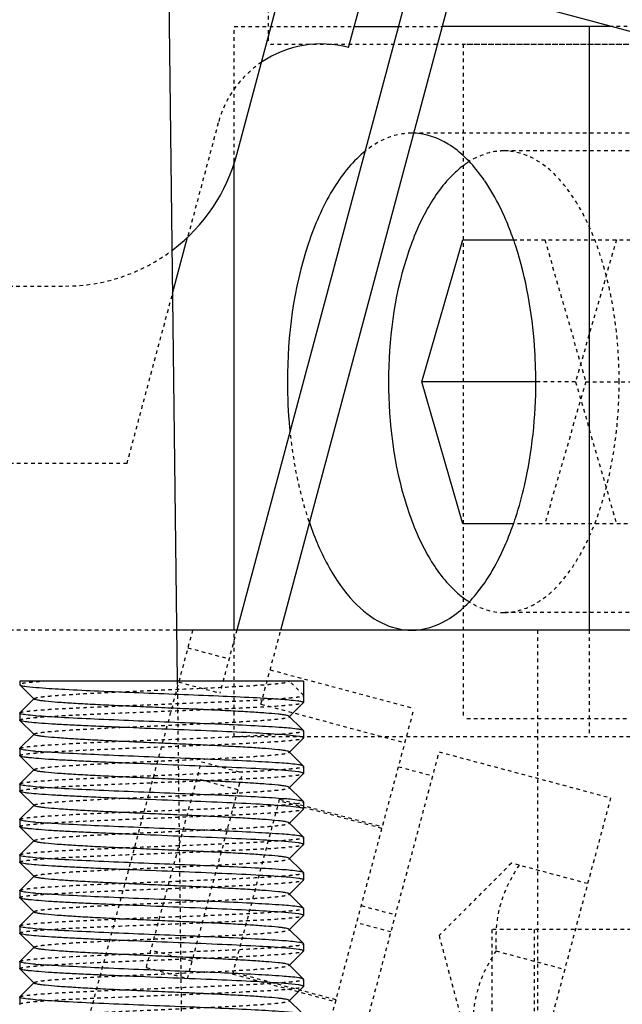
# Model space of a CAD drawing. Header units: millimetres. Extents: x -24622 to 2009, y -1603 to 2074.
# Tile 165 of 256: x 463 to 480, y 1133 to 1161. Entities that reach past the tile are written whole.
import ezdxf

# ---------------------------------------------------------------- set-up
doc = ezdxf.new("R2010")
doc.units = ezdxf.units.MM
doc.linetypes.add('HIDDEN', pattern=[0.2, 0.1, -0.1])
doc.layers.add('02___PRT_ALL_AXES', color=7, linetype='Continuous')
doc.layers.add('DEFAULT_2', color=8, linetype='HIDDEN')

msp = doc.modelspace()

# ---------------------------------------------------------------- linework, layer by layer
at = {"color": 7, "linetype": 'Continuous'}
for p, q in [((469.261, 1157.042), (486.41, 1221.042)), ((472.412, 1160.052), (476.776, 1176.336)), ((467.184, 1174.952), (467.583, 1142.209)), ((474.477, 1163.122), (469.258, 1143.642)), ((470.5, 1143.642), (475.636, 1162.812)), ((475.378, 1161.846), (487.162, 1158.688)), ((472.57, 1160.642), (473.813, 1160.642)), ((479.868, 1160.642), (475.055, 1160.642)), ((479.188, 1160.642), (479.188, 1143.642)), ((469.188, 1143.642), (469.188, 1156.843)), ((467.45, 1153.123), (467.876, 1154.712)), ((474.476, 1150.642), (475.631, 1154.642)), ((475.631, 1154.642), (477.048, 1154.642)), ((477.688, 1150.642), (474.476, 1150.642)), ((475.631, 1146.642), (474.476, 1150.642)), ((477.049, 1146.642), (475.631, 1146.642)), ((487.144, 1143.642), (467.565, 1143.642)), ((471.144, 1142.209), (463.144, 1142.209)), ((463.144, 1142.109), (463.147, 1142.103)), ((463.547, 1141.702), (463.147, 1142.103)), ((471.144, 1142.209), (471.144, 1141.609)), ((463.147, 1141.316), (463.547, 1141.716)), ((471.141, 1141.603), (470.74, 1141.202)), ((463.144, 1141.309), (463.144, 1141.109)), ((470.74, 1141.216), (471.082, 1140.874)), ((463.147, 1141.103), (463.144, 1141.109)), ((463.547, 1140.702), (463.147, 1141.103)), ((463.147, 1140.316), (463.547, 1140.716)), ((471.008, 1140.651), (470.704, 1140.685)), ((471.144, 1140.809), (471.141, 1140.816)), ((471.144, 1140.809), (471.144, 1140.609)), ((471.141, 1140.603), (470.74, 1140.202)), ((463.144, 1140.309), (463.144, 1140.109)), ((463.147, 1140.103), (463.144, 1140.109)), ((463.547, 1139.702), (463.147, 1140.103)), ((470.74, 1140.216), (471.082, 1139.874)), ((471.144, 1139.809), (471.141, 1139.816)), ((471.144, 1139.809), (471.144, 1139.609)), ((463.147, 1139.316), (463.547, 1139.716)), ((471.008, 1139.651), (470.704, 1139.685)), ((471.141, 1139.603), (470.74, 1139.202)), ((463.144, 1139.309), (463.144, 1139.109)), ((463.147, 1139.103), (463.144, 1139.109)), ((463.547, 1138.702), (463.147, 1139.103)), ((470.74, 1139.216), (471.082, 1138.874)), ((463.147, 1138.316), (463.547, 1138.716)), ((471.008, 1138.651), (470.704, 1138.685)), ((471.144, 1138.809), (471.141, 1138.816)), ((471.144, 1138.809), (471.144, 1138.609)), ((471.141, 1138.603), (470.74, 1138.202)), ((463.144, 1138.309), (463.144, 1138.109)), ((470.74, 1138.216), (471.082, 1137.874)), ((463.147, 1138.103), (463.144, 1138.109)), ((463.547, 1137.702), (463.147, 1138.103)), ((463.147, 1137.316), (463.547, 1137.716)), ((471.008, 1137.651), (470.704, 1137.685)), ((471.141, 1137.603), (470.74, 1137.202)), ((471.144, 1137.809), (471.141, 1137.816)), ((471.144, 1137.809), (471.144, 1137.609)), ((463.144, 1137.309), (463.144, 1137.109)), ((463.147, 1137.103), (463.144, 1137.109)), ((463.547, 1136.702), (463.147, 1137.103)), ((470.74, 1137.216), (471.082, 1136.874)), ((471.144, 1136.809), (471.141, 1136.816)), ((471.144, 1136.809), (471.144, 1136.609)), ((463.147, 1136.316), (463.547, 1136.716)), ((471.008, 1136.651), (470.704, 1136.685)), ((471.141, 1136.603), (470.74, 1136.202)), ((463.144, 1136.309), (463.144, 1136.109)), ((470.74, 1136.216), (471.082, 1135.874)), ((463.147, 1136.103), (463.144, 1136.109)), ((463.547, 1135.702), (463.147, 1136.103)), ((463.147, 1135.316), (463.547, 1135.716)), ((471.008, 1135.651), (470.704, 1135.685)), ((471.144, 1135.809), (471.141, 1135.816)), ((471.144, 1135.809), (471.144, 1135.609)), ((471.141, 1135.603), (470.74, 1135.202)), ((463.144, 1135.309), (463.144, 1135.109)), ((463.147, 1135.103), (463.144, 1135.109)), ((463.547, 1134.702), (463.147, 1135.103)), ((470.74, 1135.216), (471.082, 1134.874)), ((471.144, 1134.809), (471.141, 1134.816)), ((471.144, 1134.809), (471.144, 1134.609)), ((463.147, 1134.316), (463.547, 1134.716)), ((471.008, 1134.651), (470.704, 1134.685)), ((471.141, 1134.603), (470.74, 1134.202)), ((463.144, 1134.309), (463.144, 1134.109)), ((463.147, 1134.103), (463.144, 1134.109)), ((463.547, 1133.702), (463.147, 1134.103)), ((470.74, 1134.216), (471.082, 1133.874)), ((463.147, 1133.316), (463.547, 1133.716)), ((471.008, 1133.651), (470.704, 1133.685)), ((471.144, 1133.809), (471.141, 1133.816)), ((471.144, 1133.809), (471.144, 1133.609)), ((471.141, 1133.603), (470.74, 1133.202)), ((463.144, 1133.309), (463.144, 1133.109)), ((470.74, 1133.216), (471.082, 1132.874)), ((463.147, 1133.103), (463.144, 1133.109))]:
    msp.add_line(p, q, dxfattribs=at)
for centre, radius, start, end in [((471.636, 1157.154), 3, 75, 124.0267), ((464.431, 1158.336), 5, 307.2869, 345), ((472.287, 1153.585), 4.803, 34.4913, 37.3727), ((469.209, 1151.925), 8.308, 19.9098, 23.7272), ((468.348, 1151.608), 9.225, 17.9772, 19.9398), ((484.525, 1150.641), 13.837, 179.9948, 185.3863), ((468.347, 1149.677), 9.226, 340.0638, 342.0226), ((469.208, 1149.36), 8.308, 336.2735, 340.0939), ((472.287, 1147.7), 4.803, 322.6255, 325.5141), ((470.67, 1139.452), 2.224, 81.4455, 82.0828), ((464.675, 1153.766), 12.58, 265.0237, 265.4618), ((469.613, 1128.152), 12.58, 85.0237, 85.4618), ((464.675, 1152.766), 12.58, 265.0237, 265.4618), ((469.613, 1127.152), 12.58, 85.0237, 85.4618), ((464.675, 1151.766), 12.58, 265.0237, 265.4618), ((469.613, 1126.152), 12.58, 85.0237, 85.4618), ((464.675, 1150.766), 12.58, 265.0237, 265.4618), ((469.613, 1125.152), 12.58, 85.0237, 85.4618), ((464.675, 1149.766), 12.58, 265.0237, 265.4618), ((469.613, 1124.152), 12.58, 85.0237, 85.4618), ((464.675, 1148.766), 12.58, 265.0237, 265.4618), ((469.613, 1123.152), 12.58, 85.0237, 85.4618), ((464.675, 1147.766), 12.58, 265.0237, 265.4618), ((469.613, 1122.152), 12.58, 85.0237, 85.4618), ((464.675, 1146.766), 12.58, 265.0237, 265.4618), ((469.613, 1121.152), 12.58, 85.0237, 85.4618), ((464.675, 1145.766), 12.58, 265.0237, 265.4618)]:
    msp.add_arc(centre, radius, start, end, dxfattribs=at)
for points, start_tangent, end_tangent in [([(476.104, 1156.5), (475.216, 1157.334), (474.246, 1157.641)], (-0.60733, 0.79445), (-0.999425, 0.033914)), ([(472.833, 1157.097), (471.958, 1156.038), (471.273, 1154.518), (470.688, 1150.642)], (-0.76581, -0.643067), (0, -1)), ([(475.757, 1156.808), (475.664, 1156.743), (475.392, 1156.515)], (-0.831819, -0.555047), (-0.725218, -0.688519)), ([(475.392, 1156.515), (474.63, 1155.507), (474.039, 1154.116), (473.536, 1150.642)], (-0.725218, -0.688519), (0, -1)), ([(476.814, 1155.268), (476.683, 1155.55), (476.246, 1156.304)], (-0.403081, 0.915164), (-0.56662, 0.823979)), ([(477.688, 1150.642), (477.651, 1151.645), (477.123, 1154.455)], (0, 1), (-0.308847, 0.951112)), ([(473.536, 1150.642), (474.039, 1147.169), (474.63, 1145.778), (475.392, 1144.77)], (0, -1), (0.725188, -0.688551)), ([(477.123, 1146.829), (477.366, 1147.711), (477.688, 1150.642)], (0.308848, 0.951111), (0, 1)), ([(471.305, 1146.672), (471.865, 1145.406), (472.559, 1144.446), (473.349, 1143.846), (474.187, 1143.642)], (0.325657, -0.945488), (1, 0.000001)), ([(476.246, 1144.981), (476.398, 1145.216), (476.814, 1146.017)], (0.566544, 0.824032), (0.403071, 0.915169)), ([(474.187, 1143.642), (475.187, 1143.934), (476.104, 1144.785)], (1, 0.000001), (0.607357, 0.794429)), ([(475.392, 1144.77), (475.482, 1144.689), (475.757, 1144.476)], (0.725188, -0.688551), (0.831827, -0.555036)), ([(463.147, 1142.103), (463.183, 1142.087), (463.26, 1142.071)], (0.708637, -0.705573), (0.986403, -0.164345)), ([(463.26, 1142.071), (463.339, 1142.059), (463.695, 1142.025)], (0.986403, -0.164345), (0.996929, -0.078306)), ([(463.695, 1142.025), (464.419, 1141.979), (465.37, 1141.932), (467.625, 1141.84), (468.741, 1141.794), (469.723, 1141.748), (470.49, 1141.702), (470.977, 1141.655)], (0.996929, -0.078306), (0.990439, -0.137955)), ([(470.74, 1141.216), (470.709, 1141.232), (470.645, 1141.247), (470.549, 1141.262), (470.422, 1141.277), (470.081, 1141.307), (469.633, 1141.338), (469.094, 1141.368), (468.485, 1141.399), (467.827, 1141.429), (467.144, 1141.459), (466.461, 1141.49), (465.803, 1141.52), (465.194, 1141.55), (464.655, 1141.581), (464.207, 1141.611), (463.865, 1141.642), (463.739, 1141.657), (463.643, 1141.672), (463.579, 1141.687), (463.547, 1141.702)], (-0.70836, 0.705852), (-0.705527, 0.708683)), ([(471.001, 1141.652), (471.108, 1141.631), (471.135, 1141.62), (471.144, 1141.609)], (0.988843, -0.148963), (0, -1)), ([(463.167, 1141.292), (463.157, 1141.296), (463.144, 1141.309)], (-0.937552, 0.347846), (0, 1)), ([(463.584, 1141.234), (463.317, 1141.262), (463.171, 1141.291)], (-0.996214, 0.086932), (-0.946025, 0.324093)), ([(471.008, 1140.851), (470.541, 1140.898), (469.781, 1140.945), (468.795, 1140.992), (467.666, 1141.038), (466.492, 1141.085), (465.375, 1141.132), (464.41, 1141.179), (463.68, 1141.226)], (-0.988371, 0.152064), (-0.99685, 0.079313)), ([(470.608, 1140.693), (469.796, 1140.744), (468.711, 1140.795), (467.465, 1140.846), (466.186, 1140.898), (465.575, 1140.923), (465.005, 1140.949), (464.491, 1140.975), (464.045, 1141), (463.679, 1141.026), (463.403, 1141.052), (463.301, 1141.064), (463.224, 1141.077), (463.173, 1141.09), (463.147, 1141.103)], (-0.99685, 0.079313), (-0.709307, 0.7049)), ([(470.74, 1140.216), (470.709, 1140.232), (470.645, 1140.247), (470.549, 1140.262), (470.422, 1140.277), (470.081, 1140.307), (469.633, 1140.338), (469.094, 1140.368), (468.485, 1140.399), (467.827, 1140.429), (467.144, 1140.459), (466.461, 1140.49), (465.803, 1140.52), (465.194, 1140.55), (464.655, 1140.581), (464.207, 1140.611), (463.865, 1140.642), (463.739, 1140.657), (463.643, 1140.672), (463.579, 1140.687), (463.547, 1140.702)], (-0.70836, 0.705852), (-0.705527, 0.708683)), ([(471.141, 1140.816), (471.098, 1140.833), (471.008, 1140.851)], (-0.709306, 0.704901), (-0.988371, 0.152064)), ([(471.144, 1140.609), (471.135, 1140.62), (471.11, 1140.63), (471.008, 1140.651)], (0, 1), (-0.988371, 0.152064)), ([(463.167, 1140.292), (463.157, 1140.296), (463.144, 1140.309)], (-0.937552, 0.347846), (0, 1)), ([(470.608, 1139.693), (469.796, 1139.744), (468.711, 1139.795), (467.465, 1139.846), (466.186, 1139.898), (465.575, 1139.923), (465.005, 1139.949), (464.491, 1139.975), (464.045, 1140), (463.679, 1140.026), (463.403, 1140.052), (463.301, 1140.064), (463.224, 1140.077), (463.173, 1140.09), (463.147, 1140.103)], (-0.99685, 0.079313), (-0.709307, 0.7049)), ([(463.584, 1140.234), (463.317, 1140.262), (463.171, 1140.291)], (-0.996214, 0.086932), (-0.946025, 0.324093)), ([(471.008, 1139.851), (470.541, 1139.898), (469.781, 1139.945), (468.795, 1139.992), (467.666, 1140.038), (466.492, 1140.085), (465.375, 1140.132), (464.41, 1140.179), (463.68, 1140.226)], (-0.988371, 0.152064), (-0.99685, 0.079313)), ([(471.141, 1139.816), (471.098, 1139.833), (471.008, 1139.851)], (-0.709306, 0.704901), (-0.988371, 0.152064)), ([(470.74, 1139.216), (470.709, 1139.232), (470.645, 1139.247), (470.549, 1139.262), (470.422, 1139.277), (470.081, 1139.307), (469.633, 1139.338), (469.094, 1139.368), (468.485, 1139.399), (467.827, 1139.429), (467.144, 1139.459), (466.461, 1139.49), (465.803, 1139.52), (465.194, 1139.55), (464.655, 1139.581), (464.207, 1139.611), (463.865, 1139.642), (463.739, 1139.657), (463.643, 1139.672), (463.579, 1139.687), (463.547, 1139.702)], (-0.70836, 0.705852), (-0.705527, 0.708683)), ([(471.144, 1139.609), (471.135, 1139.62), (471.11, 1139.63), (471.008, 1139.651)], (0, 1), (-0.988371, 0.152064)), ([(463.167, 1139.292), (463.157, 1139.296), (463.144, 1139.309)], (-0.937552, 0.347846), (0, 1)), ([(463.584, 1139.234), (463.317, 1139.262), (463.171, 1139.291)], (-0.996214, 0.086932), (-0.946025, 0.324093)), ([(471.008, 1138.851), (470.541, 1138.898), (469.781, 1138.945), (468.795, 1138.992), (467.666, 1139.038), (466.492, 1139.085), (465.375, 1139.132), (464.41, 1139.179), (463.68, 1139.226)], (-0.988371, 0.152064), (-0.99685, 0.079313)), ([(470.608, 1138.693), (469.796, 1138.744), (468.711, 1138.795), (467.465, 1138.846), (466.186, 1138.898), (465.575, 1138.923), (465.005, 1138.949), (464.491, 1138.975), (464.045, 1139), (463.679, 1139.026), (463.403, 1139.052), (463.301, 1139.064), (463.224, 1139.077), (463.173, 1139.09), (463.147, 1139.103)], (-0.99685, 0.079313), (-0.709307, 0.7049)), ([(470.74, 1138.216), (470.709, 1138.231), (470.645, 1138.247), (470.549, 1138.262), (470.422, 1138.277), (470.081, 1138.307), (469.632, 1138.338), (469.094, 1138.368), (468.484, 1138.399), (467.826, 1138.429), (467.144, 1138.459), (466.461, 1138.49), (465.803, 1138.52), (465.194, 1138.55), (464.655, 1138.581), (464.207, 1138.611), (463.865, 1138.642), (463.739, 1138.657), (463.643, 1138.672), (463.579, 1138.687), (463.547, 1138.702)], (-0.710043, 0.704159), (-0.705527, 0.708683)), ([(471.141, 1138.816), (471.098, 1138.833), (471.008, 1138.851)], (-0.709306, 0.704901), (-0.988371, 0.152064)), ([(471.144, 1138.609), (471.135, 1138.62), (471.11, 1138.63), (471.008, 1138.651)], (0, 1), (-0.988371, 0.152064)), ([(463.167, 1138.292), (463.157, 1138.296), (463.144, 1138.309)], (-0.937552, 0.347846), (0, 1)), ([(463.584, 1138.234), (463.317, 1138.262), (463.171, 1138.291)], (-0.996214, 0.086932), (-0.946025, 0.324093)), ([(471.008, 1137.851), (470.541, 1137.898), (469.781, 1137.945), (468.795, 1137.992), (467.666, 1138.038), (466.492, 1138.085), (465.375, 1138.132), (464.41, 1138.179), (463.68, 1138.226)], (-0.988371, 0.152064), (-0.99685, 0.079313)), ([(470.608, 1137.693), (469.796, 1137.744), (468.711, 1137.795), (467.465, 1137.846), (466.186, 1137.898), (465.575, 1137.923), (465.005, 1137.949), (464.491, 1137.975), (464.045, 1138), (463.679, 1138.026), (463.403, 1138.052), (463.301, 1138.064), (463.224, 1138.077), (463.173, 1138.09), (463.147, 1138.103)], (-0.99685, 0.079313), (-0.709307, 0.7049)), ([(471.141, 1137.816), (471.098, 1137.833), (471.008, 1137.851)], (-0.709306, 0.704901), (-0.988371, 0.152064)), ([(470.74, 1137.216), (470.709, 1137.232), (470.645, 1137.247), (470.549, 1137.262), (470.422, 1137.277), (470.081, 1137.307), (469.633, 1137.338), (469.094, 1137.368), (468.485, 1137.399), (467.827, 1137.429), (467.144, 1137.459), (466.461, 1137.49), (465.803, 1137.52), (465.194, 1137.55), (464.655, 1137.581), (464.207, 1137.611), (463.865, 1137.642), (463.739, 1137.657), (463.643, 1137.672), (463.579, 1137.687), (463.547, 1137.702)], (-0.70836, 0.705852), (-0.705527, 0.708683)), ([(471.144, 1137.609), (471.135, 1137.62), (471.11, 1137.63), (471.008, 1137.651)], (0, 1), (-0.988371, 0.152064)), ([(463.167, 1137.292), (463.157, 1137.296), (463.144, 1137.309)], (-0.937552, 0.347846), (0, 1)), ([(463.584, 1137.234), (463.317, 1137.262), (463.171, 1137.291)], (-0.996214, 0.086932), (-0.946025, 0.324093)), ([(470.608, 1136.693), (469.796, 1136.744), (468.711, 1136.795), (467.465, 1136.846), (466.186, 1136.898), (465.575, 1136.923), (465.005, 1136.949), (464.491, 1136.975), (464.045, 1137), (463.679, 1137.026), (463.403, 1137.052), (463.301, 1137.064), (463.224, 1137.077), (463.173, 1137.09), (463.147, 1137.103)], (-0.99685, 0.079313), (-0.709307, 0.7049)), ([(471.008, 1136.851), (470.541, 1136.898), (469.781, 1136.945), (468.795, 1136.992), (467.666, 1137.038), (466.492, 1137.085), (465.375, 1137.132), (464.41, 1137.179), (463.68, 1137.226)], (-0.988371, 0.152064), (-0.99685, 0.079313)), ([(471.141, 1136.816), (471.098, 1136.833), (471.008, 1136.851)], (-0.709306, 0.704901), (-0.988371, 0.152064)), ([(470.74, 1136.216), (470.709, 1136.232), (470.645, 1136.247), (470.549, 1136.262), (470.422, 1136.277), (470.081, 1136.307), (469.633, 1136.338), (469.094, 1136.368), (468.485, 1136.399), (467.827, 1136.429), (467.144, 1136.459), (466.461, 1136.49), (465.803, 1136.52), (465.194, 1136.55), (464.655, 1136.581), (464.207, 1136.611), (463.865, 1136.642), (463.739, 1136.657), (463.643, 1136.672), (463.579, 1136.687), (463.547, 1136.702)], (-0.70836, 0.705852), (-0.705527, 0.708683)), ([(471.144, 1136.609), (471.135, 1136.62), (471.11, 1136.63), (471.008, 1136.651)], (0, 1), (-0.988371, 0.152064)), ([(463.167, 1136.292), (463.157, 1136.296), (463.144, 1136.309)], (-0.937552, 0.347846), (0, 1)), ([(463.584, 1136.234), (463.317, 1136.262), (463.171, 1136.291)], (-0.996214, 0.086932), (-0.946025, 0.324093)), ([(471.008, 1135.851), (470.541, 1135.898), (469.781, 1135.945), (468.795, 1135.992), (467.666, 1136.038), (466.492, 1136.085), (465.375, 1136.132), (464.41, 1136.179), (463.68, 1136.226)], (-0.988371, 0.152064), (-0.99685, 0.079313)), ([(470.608, 1135.693), (469.796, 1135.744), (468.711, 1135.795), (467.465, 1135.846), (466.186, 1135.898), (465.575, 1135.923), (465.005, 1135.949), (464.491, 1135.975), (464.045, 1136), (463.679, 1136.026), (463.403, 1136.052), (463.301, 1136.064), (463.224, 1136.077), (463.173, 1136.09), (463.147, 1136.103)], (-0.99685, 0.079313), (-0.709307, 0.7049)), ([(470.74, 1135.216), (470.709, 1135.232), (470.645, 1135.247), (470.549, 1135.262), (470.422, 1135.277), (470.081, 1135.307), (469.633, 1135.338), (469.094, 1135.368), (468.485, 1135.399), (467.827, 1135.429), (467.144, 1135.459), (466.461, 1135.49), (465.803, 1135.52), (465.194, 1135.55), (464.655, 1135.581), (464.207, 1135.611), (463.865, 1135.642), (463.739, 1135.657), (463.643, 1135.672), (463.579, 1135.687), (463.547, 1135.702)], (-0.70836, 0.705852), (-0.705527, 0.708683)), ([(471.141, 1135.816), (471.098, 1135.833), (471.008, 1135.851)], (-0.709306, 0.704901), (-0.988371, 0.152064)), ([(471.144, 1135.609), (471.135, 1135.62), (471.11, 1135.63), (471.008, 1135.651)], (0, 1), (-0.988371, 0.152064)), ([(463.167, 1135.292), (463.157, 1135.296), (463.144, 1135.309)], (-0.937552, 0.347846), (0, 1)), ([(470.608, 1134.693), (469.796, 1134.744), (468.711, 1134.795), (467.465, 1134.846), (466.186, 1134.898), (465.575, 1134.923), (465.005, 1134.949), (464.491, 1134.975), (464.045, 1135), (463.679, 1135.026), (463.403, 1135.052), (463.301, 1135.064), (463.224, 1135.077), (463.173, 1135.09), (463.147, 1135.103)], (-0.99685, 0.079313), (-0.709307, 0.7049)), ([(463.584, 1135.234), (463.317, 1135.262), (463.171, 1135.291)], (-0.996214, 0.086932), (-0.946025, 0.324093)), ([(471.008, 1134.851), (470.541, 1134.898), (469.781, 1134.945), (468.795, 1134.992), (467.666, 1135.038), (466.492, 1135.085), (465.375, 1135.132), (464.41, 1135.179), (463.68, 1135.226)], (-0.988371, 0.152064), (-0.99685, 0.079313)), ([(471.141, 1134.816), (471.098, 1134.833), (471.008, 1134.851)], (-0.709306, 0.704901), (-0.988371, 0.152064)), ([(470.74, 1134.216), (470.709, 1134.231), (470.645, 1134.247), (470.549, 1134.262), (470.422, 1134.277), (470.081, 1134.307), (469.632, 1134.338), (469.094, 1134.368), (468.484, 1134.399), (467.826, 1134.429), (467.144, 1134.459), (466.461, 1134.49), (465.803, 1134.52), (465.194, 1134.55), (464.655, 1134.581), (464.207, 1134.611), (463.865, 1134.642), (463.739, 1134.657), (463.643, 1134.672), (463.579, 1134.687), (463.547, 1134.702)], (-0.710043, 0.704159), (-0.705527, 0.708683)), ([(471.144, 1134.609), (471.135, 1134.62), (471.11, 1134.63), (471.008, 1134.651)], (0, 1), (-0.988371, 0.152064)), ([(463.167, 1134.292), (463.157, 1134.296), (463.144, 1134.309)], (-0.937552, 0.347846), (0, 1)), ([(463.584, 1134.234), (463.317, 1134.262), (463.171, 1134.291)], (-0.996214, 0.086932), (-0.946025, 0.324093)), ([(470.608, 1133.693), (469.796, 1133.744), (468.711, 1133.795), (467.465, 1133.846), (466.186, 1133.898), (465.575, 1133.923), (465.005, 1133.949), (464.491, 1133.975), (464.045, 1134), (463.679, 1134.026), (463.403, 1134.052), (463.301, 1134.064), (463.224, 1134.077), (463.173, 1134.09), (463.147, 1134.103)], (-0.99685, 0.079313), (-0.709307, 0.7049)), ([(471.008, 1133.851), (470.541, 1133.898), (469.781, 1133.945), (468.795, 1133.992), (467.666, 1134.038), (466.492, 1134.085), (465.375, 1134.132), (464.41, 1134.179), (463.68, 1134.226)], (-0.988371, 0.152064), (-0.99685, 0.079313)), ([(470.74, 1133.216), (470.709, 1133.232), (470.645, 1133.247), (470.549, 1133.262), (470.422, 1133.277), (470.081, 1133.307), (469.633, 1133.338), (469.094, 1133.368), (468.485, 1133.399), (467.827, 1133.429), (467.144, 1133.459), (466.461, 1133.49), (465.803, 1133.52), (465.194, 1133.55), (464.655, 1133.581), (464.207, 1133.611), (463.865, 1133.642), (463.739, 1133.657), (463.643, 1133.672), (463.579, 1133.687), (463.547, 1133.702)], (-0.70836, 0.705852), (-0.705527, 0.708683)), ([(471.141, 1133.816), (471.098, 1133.833), (471.008, 1133.851)], (-0.709306, 0.704901), (-0.988371, 0.152064)), ([(471.144, 1133.609), (471.135, 1133.62), (471.11, 1133.63), (471.008, 1133.651)], (0, 1), (-0.988371, 0.152064)), ([(463.167, 1133.292), (463.157, 1133.296), (463.144, 1133.309)], (-0.937552, 0.347846), (0, 1)), ([(463.584, 1133.234), (463.317, 1133.262), (463.171, 1133.291)], (-0.996214, 0.086932), (-0.946025, 0.324093)), ([(471.008, 1132.851), (470.541, 1132.898), (469.781, 1132.945), (468.795, 1132.992), (467.666, 1133.038), (466.492, 1133.085), (465.375, 1133.132), (464.41, 1133.179), (463.68, 1133.226)], (-0.988371, 0.152064), (-0.99685, 0.079313))]:
    msp.add_spline(points, degree=3, dxfattribs=dict(at, start_tangent=start_tangent, end_tangent=end_tangent))
at = {"layer": '02___PRT_ALL_AXES', "color": 8, "linetype": 'HIDDEN'}
for p in [(470.144, 1243.142), (496.508, 1160.142)]:
    msp.add_line(p, (470.144, 1160.142), dxfattribs=at)
at = {"layer": '02___PRT_ALL_AXES', "color": 7, "linetype": 'Continuous'}
for p, q in [((463.144, 1142.209), (463.144, 1142.109)), ((471.144, 1142.209), (471.144, 1141.609)), ((463.144, 1141.309), (463.144, 1141.109)), ((471.144, 1140.809), (471.144, 1140.609)), ((463.144, 1140.309), (463.144, 1140.109)), ((471.144, 1139.809), (471.144, 1139.609)), ((463.144, 1139.309), (463.144, 1139.109)), ((471.144, 1138.809), (471.144, 1138.609)), ((463.144, 1138.309), (463.144, 1138.109)), ((471.144, 1137.809), (471.144, 1137.609)), ((463.144, 1137.309), (463.144, 1137.109)), ((471.144, 1136.809), (471.144, 1136.609)), ((463.144, 1136.309), (463.144, 1136.109)), ((471.144, 1135.809), (471.144, 1135.609)), ((463.144, 1135.309), (463.144, 1135.109)), ((471.144, 1134.809), (471.144, 1134.609)), ((463.144, 1134.309), (463.144, 1134.109)), ((471.144, 1133.809), (471.144, 1133.609)), ((463.144, 1133.309), (463.144, 1133.109))]:
    msp.add_line(p, q, dxfattribs=at)
at = {"layer": 'DEFAULT_2', "color": 8, "linetype": 'HIDDEN'}
for p, q in [((470.144, 1243.142), (470.144, 1160.142)), ((469.188, 1160.642), (472.57, 1160.642)), ((469.188, 1156.843), (469.188, 1160.642)), ((473.813, 1160.642), (475.055, 1160.642)), ((493.863, 1160.642), (479.868, 1160.642)), ((770.644, 1160.142), (475.644, 1160.142)), ((475.644, 1160.142), (475.644, 1141.142)), ((468.738, 1157.931), (467.876, 1154.712)), ((483.714, 1157.642), (474.187, 1157.642)), ((483.714, 1157.142), (476.786, 1157.142)), ((477.048, 1154.642), (482.27, 1154.642)), ((477.94, 1154.642), (479.095, 1150.642)), ((479.961, 1154.642), (478.806, 1150.642)), ((448.446, 1153.336), (464.431, 1153.336)), ((466.167, 1148.336), (467.45, 1153.123)), ((478.806, 1150.642), (477.688, 1150.642)), ((479.095, 1150.642), (477.94, 1146.642)), ((478.806, 1150.642), (479.961, 1146.642)), ((479.095, 1150.642), (483.425, 1150.642)), ((466.167, 1148.336), (448.507, 1148.336)), ((482.27, 1146.642), (477.049, 1146.642)), ((483.714, 1144.142), (476.786, 1144.142)), ((467.565, 1143.642), (448.564, 1143.642)), ((468.015, 1143.642), (464.13, 1129.142)), ((469.258, 1143.642), (468.783, 1141.872)), ((469.188, 1140.642), (469.188, 1143.642)), ((469.942, 1141.561), (470.5, 1143.642)), ((477.744, 1129.142), (477.744, 1143.642)), ((479.188, 1143.642), (479.188, 1140.642)), ((467.883, 1143.148), (469.042, 1142.838)), ((470.201, 1142.527), (474.258, 1141.44)), ((467.583, 1142.209), (467.732, 1129.955)), ((467.624, 1142.182), (468.783, 1141.872)), ((471.144, 1141.809), (470.744, 1142.209)), ((463.547, 1141.702), (463.547, 1141.716)), ((469.942, 1141.561), (473.999, 1140.474)), ((471.141, 1141.603), (471.144, 1141.609)), ((463.144, 1141.309), (463.147, 1141.316)), ((471.152, 1129.849), (474.258, 1141.44)), ((495.642, 1141.142), (475.644, 1141.142)), ((463.547, 1140.702), (463.547, 1140.716)), ((487.144, 1140.642), (469.188, 1140.642)), ((471.082, 1140.874), (471.141, 1140.816)), ((471.141, 1140.603), (471.144, 1140.609)), ((463.144, 1140.309), (463.147, 1140.316)), ((472.377, 1130.556), (474.965, 1140.215)), ((474.965, 1140.215), (479.795, 1138.921)), ((466.713, 1134.145), (468.265, 1139.94)), ((468.266, 1139.94), (469.425, 1139.629)), ((471.082, 1139.874), (471.141, 1139.816)), ((473.818, 1139.798), (474.784, 1139.539)), ((463.547, 1139.702), (463.547, 1139.716)), ((467.872, 1133.834), (469.425, 1139.629)), ((471.141, 1139.603), (471.144, 1139.609)), ((463.144, 1139.309), (463.147, 1139.316)), ((469.295, 1139.146), (468.136, 1139.457)), ((463.547, 1138.702), (463.547, 1138.716)), ((469.147, 1133.958), (470.467, 1138.884)), ((473.352, 1138.059), (470.454, 1138.836)), ((470.467, 1138.884), (473.365, 1138.108)), ((471.082, 1138.874), (471.141, 1138.816)), ((479.795, 1138.921), (477.207, 1129.262)), ((471.141, 1138.603), (471.144, 1138.609)), ((463.144, 1138.309), (463.147, 1138.316)), ((470.744, 1138.209), (470.74, 1138.216)), ((470.74, 1138.202), (470.744, 1138.209)), ((471.082, 1137.874), (471.141, 1137.816)), ((463.547, 1137.702), (463.547, 1137.716)), ((471.141, 1137.603), (471.144, 1137.609)), ((463.144, 1137.309), (463.147, 1137.316)), ((477, 1137.082), (474.959, 1135.041)), ((479.148, 1136.506), (477, 1137.082)), ((471.082, 1136.874), (471.141, 1136.816)), ((463.547, 1136.702), (463.547, 1136.716)), ((471.141, 1136.603), (471.144, 1136.609)), ((463.144, 1136.309), (463.147, 1136.316)), ((463.547, 1135.702), (463.547, 1135.716)), ((471.082, 1135.874), (471.141, 1135.816)), ((472.77, 1135.886), (473.736, 1135.627)), ((471.141, 1135.603), (471.144, 1135.609)), ((473.606, 1135.144), (472.64, 1135.403)), ((463.144, 1135.309), (463.147, 1135.316)), ((476.444, 1135.209), (476.444, 1119.142)), ((487.774, 1135.209), (476.445, 1135.209)), ((477.644, 1135.209), (477.644, 992.551)), ((471.082, 1134.874), (471.141, 1134.816)), ((474.959, 1135.041), (475.706, 1132.252)), ((463.547, 1134.702), (463.547, 1134.716)), ((468.001, 1134.317), (466.842, 1134.627)), ((471.141, 1134.603), (471.144, 1134.609)), ((476.569, 1134.609), (478.501, 1134.092)), ((463.144, 1134.309), (463.147, 1134.316)), ((466.713, 1134.144), (467.872, 1133.834)), ((469.147, 1133.958), (472.045, 1133.181)), ((472.058, 1133.23), (469.16, 1134.006)), ((470.744, 1134.209), (470.74, 1134.216)), ((470.74, 1134.202), (470.744, 1134.209)), ((463.547, 1133.702), (463.547, 1133.716)), ((471.082, 1133.874), (471.141, 1133.816)), ((471.141, 1133.603), (471.144, 1133.609)), ((463.144, 1133.309), (463.147, 1133.316))]:
    msp.add_line(p, q, dxfattribs=at)
for centre, radius, start, end in [((471.636, 1157.154), 3, 124.0267, 165), ((474.187, 1155.904), 1.738, 88.056, 89.9994), ((464.431, 1158.336), 5, 270, 307.2869)]:
    msp.add_arc(centre, radius, start, end, dxfattribs=at)
for points, start_tangent, end_tangent in [([(474.187, 1157.642), (473.497, 1157.505), (472.833, 1157.097)], (-1, -0.000001), (-0.76581, -0.643067)), ([(476.786, 1157.142), (476.524, 1157.121), (475.757, 1156.808)], (-1, -0.000001), (-0.831819, -0.555047)), ([(480.036, 1150.642), (479.788, 1153.13), (479.084, 1155.238), (478.591, 1156.047), (478.029, 1156.648), (477.42, 1157.017), (476.786, 1157.142)], (0, 1), (-1, -0.000001)), ([(476.786, 1144.142), (477.42, 1144.267), (478.029, 1144.637), (478.591, 1145.238), (479.084, 1146.046), (479.788, 1148.155), (480.036, 1150.642)], (1, 0.000001), (0, 1)), ([(470.749, 1149.342), (470.835, 1148.634), (471.305, 1146.672)], (0.094013, -0.995571), (0.325657, -0.945488)), ([(475.757, 1144.476), (476.008, 1144.331), (476.786, 1144.142)], (0.831827, -0.555036), (1, 0.000001)), ([(463.908, 1142.209), (463.58, 1142.184), (463.34, 1142.159), (463.254, 1142.147), (463.193, 1142.134), (463.156, 1142.122), (463.144, 1142.109)], (-0.997717, -0.067538), (0.0065, -0.999979)), ([(463.547, 1141.716), (463.58, 1141.732), (463.645, 1141.747), (463.744, 1141.763), (463.874, 1141.778), (464.034, 1141.793), (464.224, 1141.809), (464.684, 1141.84), (465.236, 1141.87), (465.859, 1141.901), (466.529, 1141.932), (467.223, 1141.963), (467.914, 1141.994), (468.576, 1142.024), (469.185, 1142.055), (469.717, 1142.086), (470.154, 1142.117), (470.33, 1142.132), (470.477, 1142.148), (470.593, 1142.163), (470.677, 1142.178), (470.727, 1142.194), (470.744, 1142.209)], (0.705524, 0.708686), (0, 1)), ([(463.147, 1141.316), (463.181, 1141.331), (463.253, 1141.346), (463.361, 1141.362), (463.504, 1141.377), (463.682, 1141.393), (463.892, 1141.408), (464.401, 1141.439), (465.014, 1141.47), (465.706, 1141.501), (466.452, 1141.532), (467.224, 1141.562), (467.993, 1141.593), (468.73, 1141.624), (469.407, 1141.655), (470, 1141.686), (470.486, 1141.717), (470.683, 1141.732), (470.847, 1141.748), (470.976, 1141.763), (471.069, 1141.778), (471.125, 1141.794), (471.144, 1141.809)], (0.709306, 0.704901), (0, 1)), ([(463.144, 1141.109), (463.163, 1141.125), (463.219, 1141.14), (463.312, 1141.156), (463.441, 1141.171), (463.605, 1141.186), (463.801, 1141.202), (464.287, 1141.233), (464.88, 1141.264), (465.558, 1141.294), (466.295, 1141.325), (467.064, 1141.356), (467.836, 1141.387), (468.582, 1141.418), (469.274, 1141.449), (469.887, 1141.48), (470.396, 1141.51), (470.606, 1141.526), (470.784, 1141.541), (470.927, 1141.557), (471.035, 1141.572), (471.106, 1141.588), (471.141, 1141.603)], (0, 1), (0.709307, 0.7049)), ([(463.547, 1140.716), (463.579, 1140.732), (463.643, 1140.747), (463.739, 1140.762), (463.865, 1140.777), (464.207, 1140.807), (464.655, 1140.838), (465.194, 1140.868), (465.803, 1140.899), (466.461, 1140.929), (467.144, 1140.959), (467.827, 1140.99), (468.485, 1141.02), (469.094, 1141.05), (469.633, 1141.081), (470.081, 1141.111), (470.422, 1141.142), (470.549, 1141.157), (470.645, 1141.172), (470.709, 1141.187), (470.74, 1141.202)], (0.705524, 0.708686), (0.708363, 0.705849)), ([(470.74, 1141.202), (470.744, 1141.209), (470.74, 1141.216)], (0.708363, 0.705849), (-0.70836, 0.705852)), ([(463.147, 1140.316), (463.181, 1140.331), (463.253, 1140.346), (463.361, 1140.362), (463.504, 1140.377), (463.682, 1140.393), (463.892, 1140.408), (464.401, 1140.439), (465.014, 1140.47), (465.706, 1140.501), (466.452, 1140.532), (467.224, 1140.562), (467.993, 1140.593), (468.73, 1140.624), (469.407, 1140.655), (470, 1140.686), (470.486, 1140.717), (470.683, 1140.732), (470.847, 1140.748), (470.976, 1140.763), (471.069, 1140.778), (471.125, 1140.794), (471.144, 1140.809)], (0.709306, 0.704901), (0, 1)), ([(463.144, 1140.109), (463.163, 1140.125), (463.219, 1140.14), (463.312, 1140.156), (463.441, 1140.171), (463.605, 1140.186), (463.801, 1140.202), (464.287, 1140.233), (464.88, 1140.264), (465.558, 1140.294), (466.295, 1140.325), (467.064, 1140.356), (467.836, 1140.387), (468.582, 1140.418), (469.274, 1140.449), (469.887, 1140.48), (470.396, 1140.51), (470.606, 1140.526), (470.784, 1140.541), (470.927, 1140.557), (471.035, 1140.572), (471.106, 1140.588), (471.141, 1140.603)], (0, 1), (0.709307, 0.7049)), ([(463.547, 1139.716), (463.579, 1139.732), (463.643, 1139.747), (463.739, 1139.762), (463.865, 1139.777), (464.207, 1139.807), (464.655, 1139.838), (465.194, 1139.868), (465.803, 1139.899), (466.461, 1139.929), (467.144, 1139.959), (467.827, 1139.99), (468.485, 1140.02), (469.094, 1140.05), (469.633, 1140.081), (470.081, 1140.111), (470.422, 1140.142), (470.549, 1140.157), (470.645, 1140.172), (470.709, 1140.187), (470.74, 1140.202)], (0.705524, 0.708686), (0.708363, 0.705849)), ([(470.74, 1140.202), (470.744, 1140.209), (470.74, 1140.216)], (0.708363, 0.705849), (-0.70836, 0.705852)), ([(463.147, 1139.316), (463.181, 1139.331), (463.253, 1139.346), (463.361, 1139.362), (463.504, 1139.377), (463.682, 1139.393), (463.892, 1139.408), (464.401, 1139.439), (465.014, 1139.47), (465.706, 1139.501), (466.452, 1139.532), (467.224, 1139.562), (467.993, 1139.593), (468.73, 1139.624), (469.407, 1139.655), (470, 1139.686), (470.486, 1139.717), (470.683, 1139.732), (470.847, 1139.748), (470.976, 1139.763), (471.069, 1139.778), (471.125, 1139.794), (471.144, 1139.809)], (0.709306, 0.704901), (0, 1)), ([(463.144, 1139.109), (463.163, 1139.125), (463.219, 1139.14), (463.312, 1139.156), (463.441, 1139.171), (463.605, 1139.186), (463.801, 1139.202), (464.287, 1139.233), (464.88, 1139.264), (465.558, 1139.294), (466.295, 1139.325), (467.064, 1139.356), (467.836, 1139.387), (468.582, 1139.418), (469.274, 1139.449), (469.887, 1139.48), (470.396, 1139.51), (470.606, 1139.526), (470.784, 1139.541), (470.927, 1139.557), (471.035, 1139.572), (471.106, 1139.588), (471.141, 1139.603)], (0, 1), (0.709307, 0.7049)), ([(463.547, 1138.716), (463.579, 1138.732), (463.643, 1138.747), (463.739, 1138.762), (463.865, 1138.777), (464.207, 1138.807), (464.655, 1138.838), (465.194, 1138.868), (465.803, 1138.899), (466.461, 1138.929), (467.144, 1138.959), (467.827, 1138.99), (468.485, 1139.02), (469.094, 1139.05), (469.633, 1139.081), (470.081, 1139.111), (470.422, 1139.142), (470.549, 1139.157), (470.645, 1139.172), (470.709, 1139.187), (470.74, 1139.202)], (0.705524, 0.708686), (0.708363, 0.705849)), ([(470.74, 1139.202), (470.744, 1139.209), (470.74, 1139.216)], (0.708363, 0.705849), (-0.70836, 0.705852)), ([(463.147, 1138.316), (463.181, 1138.331), (463.253, 1138.346), (463.361, 1138.362), (463.504, 1138.377), (463.682, 1138.393), (463.892, 1138.408), (464.401, 1138.439), (465.014, 1138.47), (465.706, 1138.501), (466.452, 1138.532), (467.224, 1138.562), (467.993, 1138.593), (468.73, 1138.624), (469.407, 1138.655), (470, 1138.686), (470.486, 1138.717), (470.683, 1138.732), (470.847, 1138.748), (470.976, 1138.763), (471.069, 1138.778), (471.125, 1138.794), (471.144, 1138.809)], (0.709306, 0.704901), (0, 1)), ([(463.144, 1138.109), (463.163, 1138.125), (463.219, 1138.14), (463.312, 1138.156), (463.441, 1138.171), (463.605, 1138.186), (463.801, 1138.202), (464.287, 1138.233), (464.88, 1138.264), (465.558, 1138.294), (466.295, 1138.325), (467.064, 1138.356), (467.836, 1138.387), (468.582, 1138.418), (469.274, 1138.449), (469.887, 1138.48), (470.396, 1138.51), (470.606, 1138.526), (470.784, 1138.541), (470.927, 1138.557), (471.035, 1138.572), (471.106, 1138.588), (471.141, 1138.603)], (0, 1), (0.709307, 0.7049)), ([(463.547, 1137.716), (463.579, 1137.732), (463.643, 1137.747), (463.739, 1137.762), (463.865, 1137.777), (464.207, 1137.807), (464.655, 1137.838), (465.194, 1137.868), (465.803, 1137.899), (466.461, 1137.929), (467.144, 1137.959), (467.826, 1137.99), (468.484, 1138.02), (469.094, 1138.05), (469.632, 1138.081), (470.081, 1138.111), (470.422, 1138.141), (470.549, 1138.157), (470.645, 1138.172), (470.709, 1138.187), (470.74, 1138.202)], (0.705524, 0.708686), (0.710046, 0.704156)), ([(463.144, 1137.109), (463.163, 1137.125), (463.219, 1137.14), (463.312, 1137.156), (463.441, 1137.171), (463.605, 1137.186), (463.801, 1137.202), (464.287, 1137.233), (464.88, 1137.264), (465.558, 1137.294), (466.295, 1137.325), (467.064, 1137.356), (467.836, 1137.387), (468.582, 1137.418), (469.274, 1137.449), (469.887, 1137.48), (470.396, 1137.51), (470.606, 1137.526), (470.784, 1137.541), (470.927, 1137.557), (471.035, 1137.572), (471.106, 1137.588), (471.141, 1137.603)], (0, 1), (0.709307, 0.7049)), ([(463.147, 1137.316), (463.181, 1137.331), (463.253, 1137.346), (463.361, 1137.362), (463.504, 1137.377), (463.682, 1137.393), (463.892, 1137.408), (464.401, 1137.439), (465.014, 1137.47), (465.706, 1137.501), (466.452, 1137.532), (467.224, 1137.562), (467.993, 1137.593), (468.73, 1137.624), (469.407, 1137.655), (470, 1137.686), (470.486, 1137.717), (470.683, 1137.732), (470.847, 1137.748), (470.976, 1137.763), (471.069, 1137.778), (471.125, 1137.794), (471.144, 1137.809)], (0.709306, 0.704901), (0, 1)), ([(463.547, 1136.716), (463.579, 1136.732), (463.643, 1136.747), (463.739, 1136.762), (463.865, 1136.777), (464.207, 1136.807), (464.655, 1136.838), (465.194, 1136.868), (465.803, 1136.899), (466.461, 1136.929), (467.144, 1136.959), (467.827, 1136.99), (468.485, 1137.02), (469.094, 1137.05), (469.633, 1137.081), (470.081, 1137.111), (470.422, 1137.142), (470.549, 1137.157), (470.645, 1137.172), (470.709, 1137.187), (470.74, 1137.202)], (0.705524, 0.708686), (0.708363, 0.705849)), ([(470.74, 1137.202), (470.744, 1137.209), (470.74, 1137.216)], (0.708363, 0.705849), (-0.70836, 0.705852)), ([(477.216, 1137.024), (476.677, 1135.874), (476.569, 1134.609)], (-0.55099, -0.834512), (0.059915, -0.998203)), ([(463.147, 1136.316), (463.181, 1136.331), (463.253, 1136.346), (463.361, 1136.362), (463.504, 1136.377), (463.682, 1136.393), (463.892, 1136.408), (464.401, 1136.439), (465.014, 1136.47), (465.706, 1136.501), (466.452, 1136.532), (467.224, 1136.562), (467.993, 1136.593), (468.73, 1136.624), (469.407, 1136.655), (470, 1136.686), (470.486, 1136.717), (470.683, 1136.732), (470.847, 1136.748), (470.976, 1136.763), (471.069, 1136.778), (471.125, 1136.794), (471.144, 1136.809)], (0.709306, 0.704901), (0, 1)), ([(463.144, 1136.109), (463.163, 1136.125), (463.219, 1136.14), (463.312, 1136.156), (463.441, 1136.171), (463.605, 1136.186), (463.801, 1136.202), (464.287, 1136.233), (464.88, 1136.264), (465.558, 1136.294), (466.295, 1136.325), (467.064, 1136.356), (467.836, 1136.387), (468.582, 1136.418), (469.274, 1136.449), (469.887, 1136.48), (470.396, 1136.51), (470.606, 1136.526), (470.784, 1136.541), (470.927, 1136.557), (471.035, 1136.572), (471.106, 1136.588), (471.141, 1136.603)], (0, 1), (0.709307, 0.7049)), ([(463.547, 1135.716), (463.579, 1135.732), (463.643, 1135.747), (463.739, 1135.762), (463.865, 1135.777), (464.207, 1135.807), (464.655, 1135.838), (465.194, 1135.868), (465.803, 1135.899), (466.461, 1135.929), (467.144, 1135.959), (467.827, 1135.99), (468.485, 1136.02), (469.094, 1136.05), (469.633, 1136.081), (470.081, 1136.111), (470.422, 1136.142), (470.549, 1136.157), (470.645, 1136.172), (470.709, 1136.187), (470.74, 1136.202)], (0.705524, 0.708686), (0.708363, 0.705849)), ([(470.74, 1136.202), (470.744, 1136.209), (470.74, 1136.216)], (0.708363, 0.705849), (-0.70836, 0.705852)), ([(463.147, 1135.316), (463.181, 1135.331), (463.253, 1135.346), (463.361, 1135.362), (463.504, 1135.377), (463.682, 1135.393), (463.892, 1135.408), (464.401, 1135.439), (465.014, 1135.47), (465.706, 1135.501), (466.452, 1135.532), (467.224, 1135.562), (467.993, 1135.593), (468.73, 1135.624), (469.407, 1135.655), (470, 1135.686), (470.486, 1135.717), (470.683, 1135.732), (470.847, 1135.748), (470.976, 1135.763), (471.069, 1135.778), (471.125, 1135.794), (471.144, 1135.809)], (0.709306, 0.704901), (0, 1)), ([(463.144, 1135.109), (463.163, 1135.125), (463.219, 1135.14), (463.312, 1135.156), (463.441, 1135.171), (463.605, 1135.186), (463.801, 1135.202), (464.287, 1135.233), (464.88, 1135.264), (465.558, 1135.294), (466.295, 1135.325), (467.064, 1135.356), (467.836, 1135.387), (468.582, 1135.418), (469.274, 1135.449), (469.887, 1135.48), (470.396, 1135.51), (470.606, 1135.526), (470.784, 1135.541), (470.927, 1135.557), (471.035, 1135.572), (471.106, 1135.588), (471.141, 1135.603)], (0, 1), (0.709307, 0.7049)), ([(463.547, 1134.716), (463.579, 1134.732), (463.643, 1134.747), (463.739, 1134.762), (463.865, 1134.777), (464.207, 1134.807), (464.655, 1134.838), (465.194, 1134.868), (465.803, 1134.899), (466.461, 1134.929), (467.144, 1134.959), (467.827, 1134.99), (468.485, 1135.02), (469.094, 1135.05), (469.633, 1135.081), (470.081, 1135.111), (470.422, 1135.142), (470.549, 1135.157), (470.645, 1135.172), (470.709, 1135.187), (470.74, 1135.202)], (0.705524, 0.708686), (0.708363, 0.705849)), ([(470.74, 1135.202), (470.744, 1135.209), (470.74, 1135.216)], (0.708363, 0.705849), (-0.70836, 0.705852)), ([(463.147, 1134.316), (463.181, 1134.331), (463.253, 1134.346), (463.361, 1134.362), (463.504, 1134.377), (463.682, 1134.393), (463.892, 1134.408), (464.401, 1134.439), (465.014, 1134.47), (465.706, 1134.501), (466.452, 1134.532), (467.224, 1134.562), (467.993, 1134.593), (468.73, 1134.624), (469.407, 1134.655), (470, 1134.686), (470.486, 1134.717), (470.683, 1134.732), (470.847, 1134.748), (470.976, 1134.763), (471.069, 1134.778), (471.125, 1134.794), (471.144, 1134.809)], (0.709306, 0.704901), (0, 1)), ([(463.144, 1134.109), (463.163, 1134.125), (463.219, 1134.14), (463.312, 1134.156), (463.441, 1134.171), (463.605, 1134.186), (463.801, 1134.202), (464.287, 1134.233), (464.88, 1134.264), (465.558, 1134.294), (466.295, 1134.325), (467.064, 1134.356), (467.836, 1134.387), (468.582, 1134.418), (469.274, 1134.449), (469.887, 1134.48), (470.396, 1134.51), (470.606, 1134.526), (470.784, 1134.541), (470.927, 1134.557), (471.035, 1134.572), (471.106, 1134.588), (471.141, 1134.603)], (0, 1), (0.709307, 0.7049)), ([(476.569, 1134.609), (476.03, 1133.46), (475.922, 1132.194)], (-0.55099, -0.834512), (0.059915, -0.998203)), ([(463.547, 1133.716), (463.579, 1133.732), (463.643, 1133.747), (463.739, 1133.762), (463.865, 1133.777), (464.207, 1133.807), (464.655, 1133.838), (465.194, 1133.868), (465.803, 1133.899), (466.461, 1133.929), (467.144, 1133.959), (467.826, 1133.99), (468.484, 1134.02), (469.094, 1134.05), (469.632, 1134.081), (470.081, 1134.111), (470.422, 1134.141), (470.549, 1134.157), (470.645, 1134.172), (470.709, 1134.187), (470.74, 1134.202)], (0.705524, 0.708686), (0.710046, 0.704156)), ([(463.147, 1133.316), (463.181, 1133.331), (463.253, 1133.346), (463.361, 1133.362), (463.504, 1133.377), (463.682, 1133.393), (463.892, 1133.408), (464.401, 1133.439), (465.014, 1133.47), (465.706, 1133.501), (466.452, 1133.532), (467.224, 1133.562), (467.993, 1133.593), (468.73, 1133.624), (469.407, 1133.655), (470, 1133.686), (470.486, 1133.717), (470.683, 1133.732), (470.847, 1133.748), (470.976, 1133.763), (471.069, 1133.778), (471.125, 1133.794), (471.144, 1133.809)], (0.709306, 0.704901), (0, 1)), ([(463.144, 1133.109), (463.163, 1133.125), (463.219, 1133.14), (463.312, 1133.156), (463.441, 1133.171), (463.605, 1133.186), (463.801, 1133.202), (464.287, 1133.233), (464.88, 1133.264), (465.558, 1133.294), (466.295, 1133.325), (467.064, 1133.356), (467.836, 1133.387), (468.582, 1133.418), (469.274, 1133.449), (469.887, 1133.48), (470.396, 1133.51), (470.606, 1133.526), (470.784, 1133.541), (470.927, 1133.557), (471.035, 1133.572), (471.106, 1133.588), (471.141, 1133.603)], (0, 1), (0.709307, 0.7049)), ([(463.547, 1132.716), (463.579, 1132.732), (463.643, 1132.747), (463.739, 1132.762), (463.865, 1132.777), (464.207, 1132.807), (464.655, 1132.838), (465.194, 1132.868), (465.803, 1132.899), (466.461, 1132.929), (467.144, 1132.959), (467.827, 1132.99), (468.485, 1133.02), (469.094, 1133.05), (469.633, 1133.081), (470.081, 1133.111), (470.422, 1133.142), (470.549, 1133.157), (470.645, 1133.172), (470.709, 1133.187), (470.74, 1133.202)], (0.705524, 0.708686), (0.708363, 0.705849)), ([(470.74, 1133.202), (470.744, 1133.209), (470.74, 1133.216)], (0.708363, 0.705849), (-0.70836, 0.705852))]:
    msp.add_spline(points, degree=3, dxfattribs=dict(at, start_tangent=start_tangent, end_tangent=end_tangent))

doc.saveas('drawing.dxf')
